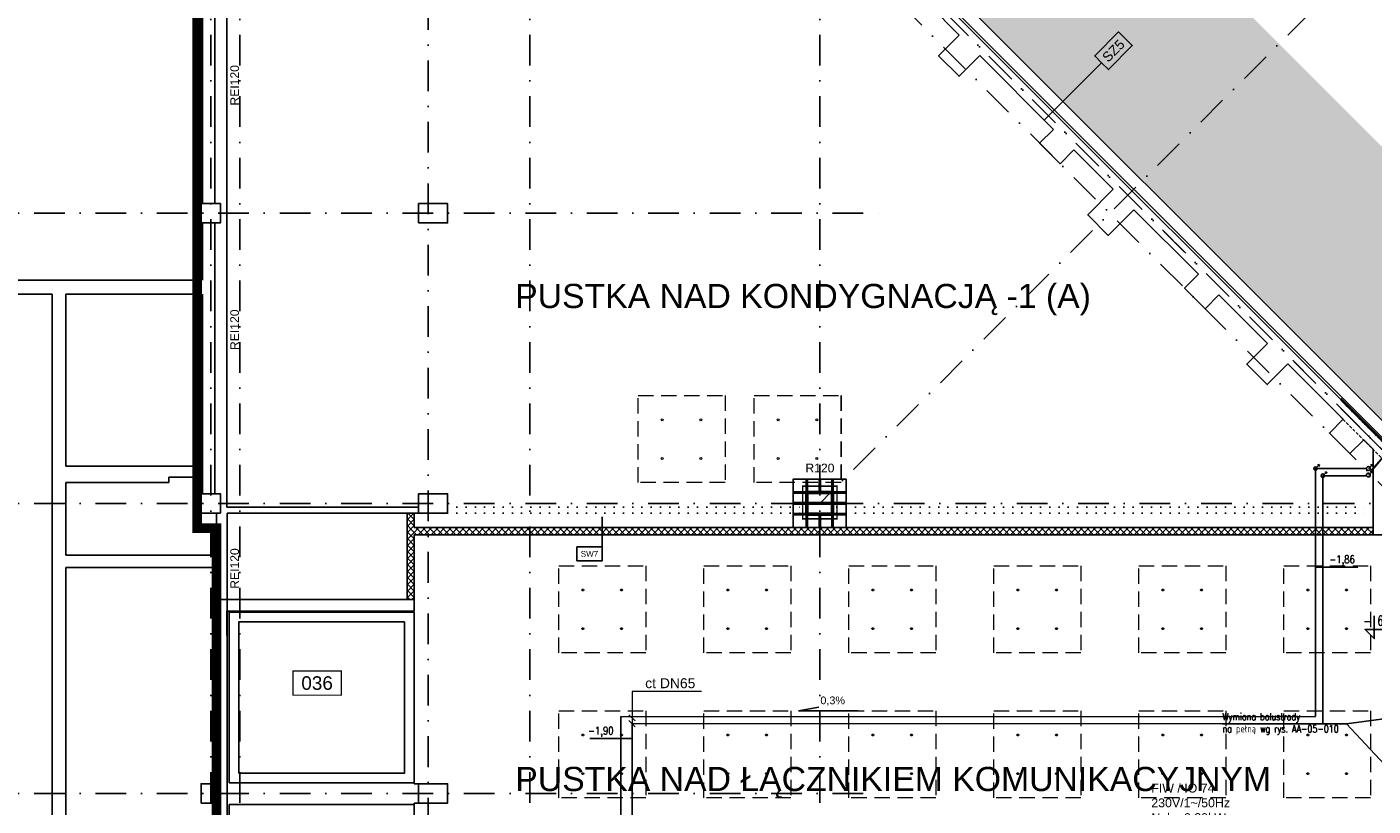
# Model space of a CAD drawing. Header units: centimetres. Extents: x -10702 to 24628, y -4437 to 19798.
# Tile 76 of 92: x 5819 to 8605, y 12884 to 14496. Entities that reach past the tile are written whole.
import ezdxf
from ezdxf.enums import TextEntityAlignment as Align

# ---------------------------------------------------------------- set-up
doc = ezdxf.new("R2010")
doc.units = ezdxf.units.CM
for name, pattern in [('Kondygnacja  -0_5$0$DIVIDE', [31.75, 12.7, -6.35, 0, -6.35, 0, -6.35]), ('Kondygnacja  -0_5$0$DOT2', [3.175, 0, -3.175]), ('Kondygnacja  -0_5$0$HIDDEN', [9.525, 6.35, -3.175]), ('Kondygnacja  -0_5$0$HIDDEN2', [4.7625, 3.175, -1.5875]), ('Osie rzutów$0$DASHDOT2', [12.7, 6.35, -3.175, 0, -3.175]), ('SU Lampy kwadratowe  -1$0$HIDDENX2', [19.05, 12.7, -6.35])]:
    doc.linetypes.add(name, pattern=pattern)
doc.layers.get('0').update_dxf_attribs({"color": 8})
for name, color, linetype in [('bgde_dodatki powykonawcze', 7, 'Continuous'), ('KJP_KK_OPISY MOCY klimakonwektorów', 7, 'Continuous'), ('KJP_KURTYNY POWRÓT', 1, '05_kurtyna_pow'), ('KJP_KURTYNY ZASILANIE', 1, '05_kurtyna_zas'), ('Kondygnacja  -0_5$0$ARCH_ETAPOWANIE', 8, 'Kondygnacja  -0_5$0$DIVIDE'), ('Kondygnacja  -0_5$0$ARCH_GK', 8, 'Continuous'), ('Kondygnacja  -0_5$0$ARCH_GRUNT', 8, 'Continuous'), ('Kondygnacja  -0_5$0$ARCH_INFO_KOTY_WYSOKOŚCIOWE_IST', 8, 'Continuous'), ('Kondygnacja  -0_5$0$ARCH_INFO_ODPORNOŚĆ OGNIOWA', 8, 'Continuous'), ('Kondygnacja  -0_5$0$ARCH_INFO_OPISY', 8, 'Continuous'), ('Kondygnacja  -0_5$0$ARCH_INFO_OPISY_PRZEGRODY', 8, 'Continuous'), ('Kondygnacja  -0_5$0$ARCH_INFO_OPISY_PRZEGRODY_IST', 8, 'Continuous'), ('Kondygnacja  -0_5$0$ARCH_KONSTRUKCJA_NIEWIDOCZNA', 8, 'Continuous'), ('Kondygnacja  -0_5$0$ARCH_MUROWANE', 8, 'Continuous'), ('Kondygnacja  -0_5$0$ARCH_MUROWANE_IST', 8, 'Continuous'), ('Kondygnacja  -0_5$0$ARCH_NIEWIDOK_IST', 8, 'Kondygnacja  -0_5$0$HIDDEN'), ('Kondygnacja  -0_5$0$ARCH_POMOCNICZE_IST', 8, 'Kondygnacja  -0_5$0$HIDDEN2'), ('Kondygnacja  -0_5$0$ARCH_SŁUPY', 8, 'Continuous'), ('Kondygnacja  -0_5$0$ARCH_WYBURZENIA', 8, 'Kondygnacja  -0_5$0$DOT2'), ('Kondygnacja  -0_5$0$ARCH_ŚLUSARKA_OKNA_IST', 8, 'Continuous'), ('Kondygnacja  -0_5$0$ARCH_ŻELBET_IST', 8, 'Continuous'), ('Osie rzutów$0$ARCH_INFO_OSIE_IST', 8, 'Osie rzutów$0$DASHDOT2'), ('Osie rzutów$0$ARCH_INFO_OSIE_OPISY_IST', 8, 'Continuous'), ('Pomieszczenia -05$0$ARCH_INFO_AREA_ETYKIETY_200', 8, 'Continuous'), ('Pomieszczenia -05$0$ARCH_INFO_OPISY', 8, 'Continuous')]:
    doc.layers.add(name, color=color, linetype=linetype)
for name, color, linetype, lineweight in [('bgde_opis ct 1', 7, 'Continuous', 20), ('bgde_rzędne wl ct', 7, 'Continuous', 25), ('SU Lampy kwadratowe  -05$0$ARCH_SUFITY_PODWIESZANE', 8, 'Continuous', 9), ('SU Lampy kwadratowe  -1$0$ARCH_SUFITY_PODWIESZANE', 8, 'SU Lampy kwadratowe  -1$0$HIDDENX2', 9)]:
    doc.layers.add(name, color=color, linetype=linetype, lineweight=lineweight)
doc.styles.add('Arial', font='arial.ttf')
doc.styles.add('Kondygnacja  -0_5$0$Arial', font='arial.ttf')
doc.styles.add('Kondygnacja  -0_5$0$ROMANS-50-CM', font='romans.shx', dxfattribs={"width": 0.8, "height": 10})
doc.styles.add('Kondygnacja  -0_5$0$Standard', font='txt')
doc.styles.add('Pomieszczenia -05$0$Arial', font='arial.ttf')
doc.styles.add('st rom', font='Romans.shx', dxfattribs={"width": 0.8})
doc.linetypes.add('05_kurtyna_pow', pattern='A,50,-15,["KPp",Standard,S=10,R=0,X=-10,Y=-7.5],-35', length=100)
doc.linetypes.add('05_kurtyna_zas', pattern='A,50,-15,["KPz",Standard,S=10,R=0,X=-10,Y=-7.5],-35', length=100)
doc.dimstyles.new('Kondygnacja  -0_5$0$ISO-25', dxfattribs={"dimtxt": 2.5, "dimasz": 2.5, "dimexe": 1.25, "dimexo": 0.625, "dimtad": 1, "dimtxsty": 'Kondygnacja  -0_5$0$Standard', "dimcen": 2.5, "dimadec": 0, "dimazin": 0, "dimtfac": 1, "dimtmove": 0, "dimatfit": 3, "dimfxl": 0, "dimarcsym": 0})
pattern_1 = [(45, (-2400, 8510), (-0.67351921, 0.67351921), [])]

# ---------------------------------------------------------------- blocks, each defined once
blk = doc.blocks.new('Osie rzutów')
at = {"layer": 'Osie rzutów$0$ARCH_INFO_OSIE_IST', "ltscale": 10}
for p, q in [((5476.11, 16768.89), (9015.72, 13229.28)), ((7180.87, 15064.13), (9015.72, 13229.28)), ((6260.29, 12255), (6260.06, 15006.6)), ((6860, 12255), (6860, 15006.6)), ((7460, 12255), (7460, 15006.6)), ((6200, 12255), (6200, 14934.6)), ((6650, 14934.6), (6650, 12131.61)), ((7266.73, 14903.31), (9100.55, 13069.49)), ((8743.12, 14793.12), (7460, 13510)), ((4436.04, 14110), (7599.14, 14110)), ((4436.04, 13510), (13655, 13510)), ((4436.04, 12910), (7599.14, 12910))]:
    blk.add_line(p, q, dxfattribs=at)
blk = doc.blocks.new('SU Lampy kwadratowe  -05')
at = {"layer": 'SU Lampy kwadratowe  -05$0$ARCH_SUFITY_PODWIESZANE'}
for centre in [(7134, 13683), (7214, 13683), (7374, 13683), (7454, 13683), (7134, 13603), (7214, 13603), (7374, 13603), (7454, 13603), (6970, 13330.8), (7050, 13330.8), (7270, 13330.8), (7350, 13330.8), (7570, 13330.8), (7650, 13330.8), (7870, 13330.8), (7950, 13330.8), (8170, 13330.8), (8250, 13330.8), (8470, 13330.8), (8550, 13330.8), (6970, 13250.8), (7050, 13250.8), (7270, 13250.8), (7350, 13250.8), (7570, 13250.8), (7650, 13250.8), (7870, 13250.8), (7950, 13250.8), (8170, 13250.8), (8250, 13250.8), (8470, 13250.8), (8550, 13250.8), (6970, 13030.8), (7050, 13030.8), (7270, 13030.8), (7350, 13030.8), (7570, 13030.8), (7650, 13030.8), (7870, 13030.8), (7950, 13030.8), (8170, 13030.8), (8250, 13030.8), (8470, 13030.8), (8550, 13030.8), (6970, 12950.8), (7050, 12950.8), (7270, 12950.8), (7350, 12950.8), (7570, 12950.8), (7650, 12950.8), (7870, 12950.8), (7950, 12950.8), (8170, 12950.8), (8250, 12950.8), (8470, 12950.8), (8550, 12950.8)]:
    blk.add_circle(centre, 2, dxfattribs=at)
at = {"layer": 'SU Lampy kwadratowe  -1$0$ARCH_SUFITY_PODWIESZANE', "ltscale": 2.5}
for points in [[(7084, 13733), (7264, 13733), (7264, 13553), (7084, 13553)], [(7084, 13733), (7264, 13733), (7264, 13553), (7084, 13553)], [(7324, 13733), (7504, 13733), (7504, 13553), (7324, 13553)], [(6920, 13380.8), (7100, 13380.8), (7100, 13200.8), (6920, 13200.8)], [(7220, 13380.8), (7400, 13380.8), (7400, 13200.8), (7220, 13200.8)], [(7520, 13380.8), (7700, 13380.8), (7700, 13200.8), (7520, 13200.8)], [(7820, 13380.8), (8000, 13380.8), (8000, 13200.8), (7820, 13200.8)], [(8120, 13380.8), (8300, 13380.8), (8300, 13200.8), (8120, 13200.8)], [(8420, 13380.8), (8600, 13380.8), (8600, 13200.8), (8420, 13200.8)], [(6920, 13080.8), (7100, 13080.8), (7100, 12900.8), (6920, 12900.8)], [(7220, 13080.8), (7400, 13080.8), (7400, 12900.8), (7220, 12900.8)], [(7520, 13080.8), (7700, 13080.8), (7700, 12900.8), (7520, 12900.8)], [(7820, 13080.8), (8000, 13080.8), (8000, 12900.8), (7820, 12900.8)], [(8120, 13080.8), (8300, 13080.8), (8300, 12900.8), (8120, 12900.8)], [(8420, 13080.8), (8600, 13080.8), (8600, 12900.8), (8420, 12900.8)]]:
    blk.add_lwpolyline(points, close=True, dxfattribs=at)
blk = doc.blocks.new('Kondygnacja  -0_5$0$_Dot')
at = {"color": 0, "linetype": 'ByBlock', "lineweight": -2}
blk.add_line((-0.5, 0), (-1, 0), dxfattribs=at)
at = {"color": 0, "linetype": 'ByBlock', "const_width": 0.5}
blk.add_lwpolyline([(-0.25, 0, 1), (0.25, 0, 1)], format="xyb", close=True, dxfattribs=at)
blk = doc.blocks.new('Pomieszczenia -05$0$etykieta_numer')
at = {"color": 0, "linetype": 'ByBlock', "const_width": 2.44}
blk.add_lwpolyline([(-50, -50), (-50, 0), (50, 0), (50, -50)], close=True, dxfattribs=at)
at = {"color": 0, "linetype": 'ByBlock', "style": 'Pomieszczenia -05$0$Arial'}
blk.add_attdef('AECAREA:NUMBER', text='', height=28, dxfattribs=at).set_placement((0, -25), align=Align.MIDDLE)

msp = doc.modelspace()

# ---------------------------------------------------------------- hatches: boundary and pattern name
at = {"layer": 'Kondygnacja  -0_5$0$ARCH_GK', "linetype": 'Continuous', "lineweight": -3}
h = msp.add_hatch(dxfattribs=at)
h.set_pattern_fill('ANSI37', color=256, scale=3, style=0)
h.paths.add_polyline_path([(6621, 13460), (6617.25, 13452.5), (6621, 13445), (8605, 13445), (8605, 13460)], flags=0)
at = {"layer": 'Kondygnacja  -0_5$0$ARCH_GRUNT', "linetype": 'Continuous', "lineweight": 5}
h = msp.add_hatch(dxfattribs=at)
h.set_pattern_fill('EARTH', color=256, scale=15, angle=45, style=0)
h.paths.add_polyline_path([(1133.967, 11046.454), (2362.513, 12275), (4925, 12275), (4925, 14755), (7550.104, 14755), (8720.104, 13585), (9935, 13585), (9935, 12742), (10195, 12742), (10195, 12464.645), (10065.178, 12334.822), (10020.355, 12290), (11107.426, 12290), (13507.426, 9890), (14135, 9890), (14135, 8825), (14045, 8825), (14045, 8794.645), (13865.355, 8615), (13550, 8615), (13550, 8506), (14915, 8507.069), (14915, 8955.706), (14915, 9408.893), (14535, 9611.265), (14535, 10290), (13673.112, 10290), (11273.112, 12690), (10595, 12690), (10595, 13102), (10335, 13102), (10335, 13985), (8885.79, 13985), (7715.79, 15155), (4525, 15155), (4525, 12675), (2196.827, 12675), (851.124, 11329.297)])
at = {"layer": 'Kondygnacja  -0_5$0$ARCH_MUROWANE', "linetype": 'Continuous', "lineweight": -3}
h = msp.add_hatch(dxfattribs=at)
h.set_pattern_fill('ANSI37', color=256, scale=3, angle=-360, style=0)
h.paths.add_polyline_path([(6621, 13490), (6606, 13490), (6606, 13452.5), (6617.25, 13452.5), (6621, 13460)], flags=0)
h.paths.add_polyline_path([(6621, 13445), (6617.25, 13452.5), (6606, 13452.5), (6606, 13311), (6621, 13311)], flags=0)
at = {"layer": 'Kondygnacja  -0_5$0$ARCH_SŁUPY', "lineweight": 30}
h = msp.add_hatch(dxfattribs=at)
h.set_pattern_fill('ANSI31', color=256, scale=0.3, style=0)
h.set_pattern_definition(pattern_1)
h.paths.add_polyline_path([(7432, 13485), (7435, 13485), (7435, 13535), (7432, 13535)])
h = msp.add_hatch(dxfattribs=at)
h.set_pattern_fill('ANSI31', color=256, scale=0.3, style=0)
h.set_pattern_definition(pattern_1)
h.paths.add_polyline_path([(7485, 13531), (7485, 13534), (7435, 13534), (7435, 13531)])
h = msp.add_hatch(dxfattribs=at)
h.set_pattern_fill('ANSI31', color=256, scale=0.3, style=0)
h.set_pattern_definition(pattern_1)
h.paths.add_polyline_path([(7485, 13508.5), (7485, 13511.5), (7435, 13511.5), (7435, 13508.5)])
h = msp.add_hatch(dxfattribs=at)
h.set_pattern_fill('ANSI31', color=256, scale=0.3, style=0)
h.set_pattern_definition(pattern_1)
h.paths.add_polyline_path([(7485, 13485), (7488, 13485), (7488, 13535), (7485, 13535)])
h = msp.add_hatch(dxfattribs=at)
h.set_pattern_fill('ANSI31', color=256, scale=0.3, style=0)
h.set_pattern_definition(pattern_1)
h.paths.add_polyline_path([(7485, 13486), (7485, 13489), (7435, 13489), (7435, 13486)])

# ---------------------------------------------------------------- linework, layer by layer
at = {"layer": 'bgde_dodatki powykonawcze'}
for p, q in [((8494.288, 13590.438), (8485.906, 13582.219)), ((8494.288, 13590.438), (8490.256, 13589.11)), ((8494.288, 13590.438), (8492.881, 13586.433)), ((8509.288, 13575.438), (8500.906, 13567.219)), ((8509.288, 13575.438), (8505.256, 13574.11)), ((8509.288, 13575.438), (8507.881, 13571.433)), ((8603.704, 13590.438), (8595.322, 13582.219)), ((8603.704, 13576.787), (8595.322, 13568.568)), ((8603.704, 13590.438), (8599.672, 13589.11)), ((8603.704, 13576.787), (8599.672, 13575.459)), ((8603.704, 13590.438), (8602.297, 13586.433)), ((8603.704, 13576.787), (8602.297, 13572.782))]:
    msp.add_line(p, q, dxfattribs=at)
for centre in [(8485.906, 13582.219), (8500.906, 13567.219)]:
    msp.add_circle(centre, 3.6, dxfattribs=at)
at = {"layer": 'bgde_opis ct 1'}
for p, q in [((7215.605, 13120.703), (7071.651, 13120.702)), ((7071.651, 13120.702), (7071.651, 13044.486)), ((7065.207, 13072.747), (7078.095, 13059.859)), ((7065.207, 13060.747), (7078.095, 13047.859))]:
    msp.add_line(p, q, dxfattribs=at)
at = {"layer": 'bgde_rzędne wl ct'}
for p, q in [((8485.906, 13377.762), (8573.356, 13377.762)), ((7415.84, 13080.637), (7457.826, 13088.542)), ((7415.84, 13080.637), (7539.83, 13080.637)), ((6984.416, 13023.602), (7071.866, 13023.602))]:
    msp.add_line(p, q, dxfattribs=at)
at = {"layer": 'KJP_KURTYNY POWRÓT'}
for p, q in [((8500.906, 13054.303), (8500.906, 13567.219)), ((8591.37, 13567.219), (8500.906, 13567.219)), ((7048.179, 12192.495), (7048.179, 13069.303))]:
    msp.add_line(p, q, dxfattribs=at)
at = {"layer": 'KJP_KURTYNY POWRÓT', "lineweight": 18}
msp.add_line((7048.179, 13069.303), (8485.906, 13069.303), dxfattribs=at)
at = {"layer": 'KJP_KURTYNY POWRÓT'}
msp.add_circle((8595.322, 13568.568), 3.952, dxfattribs=at)
msp.add_circle((8595.322, 13568.568), 3.952, dxfattribs=at)
at = {"layer": 'KJP_KURTYNY ZASILANIE', "color": 2, "linetype": 'Continuous'}
for p, q in [((8599.33, 13577.543), (8651.686, 13635.404)), ((8599.792, 13574.433), (8651.325, 13635.703))]:
    msp.add_line(p, q, dxfattribs=at)
at = {"layer": 'KJP_KURTYNY ZASILANIE'}
for p, q in [((8485.906, 13069.303), (8485.906, 13582.219)), ((8591.37, 13582.219), (8485.906, 13582.219)), ((7071.866, 12192.495), (7071.866, 13054.303))]:
    msp.add_line(p, q, dxfattribs=at)
at = {"layer": 'KJP_KURTYNY ZASILANIE', "lineweight": 18}
msp.add_line((7071.866, 13054.303), (8500.906, 13054.303), dxfattribs=at)
at = {"layer": 'KJP_KURTYNY ZASILANIE'}
msp.add_circle((8595.322, 13582.219), 3.952, dxfattribs=at)
msp.add_circle((8595.322, 13582.219), 3.952, dxfattribs=at)
at = {"layer": 'Kondygnacja  -0_5$0$ARCH_ETAPOWANIE', "ltscale": 10, "const_width": 20, "elevation": 300}
msp.add_lwpolyline([(4946, 3931), (4946, 5443), (5613, 5443), (5613, 5586), (5809, 5586), (5815, 12220), (6212, 12220), (6212, 13458.874), (6172, 13458.874), (6171.997, 14762.582), (4925, 14762.019), (4925, 14762.019), (8839.196, 14763.787)], dxfattribs=at)
at = {"layer": 'Kondygnacja  -0_5$0$ARCH_GK', "linetype": 'Continuous', "lineweight": -3}
for p, q in [((8605, 13460), (6621, 13460)), ((8605, 13445), (8605, 13460)), ((6621, 13445), (8605, 13445))]:
    msp.add_line(p, q, dxfattribs=at)
at = {"layer": 'Kondygnacja  -0_5$0$ARCH_INFO_KOTY_WYSOKOŚCIOWE_IST'}
msp.add_lwpolyline([(8688.27, 13249.141), (8588.552, 13249.141), (8607.302, 13230.391), (8607.302, 13277.234)], dxfattribs=at)
at = {"layer": 'Kondygnacja  -0_5$0$ARCH_INFO_OPISY_PRZEGRODY'}
msp.add_lwpolyline([(7009.528, 13419.89), (7009.528, 13482.178)], dxfattribs=at)
msp.add_lwpolyline([(6957.528, 13391.09), (7009.528, 13391.09), (7009.528, 13419.89), (6957.528, 13419.89), (6957.528, 13391.09)], close=True, dxfattribs=at)
at = {"layer": 'Kondygnacja  -0_5$0$ARCH_INFO_OPISY_PRZEGRODY_IST'}
msp.add_lwpolyline([(8043.075, 14421.543), (8057.217, 14407.4), (8106.714, 14456.898), (8078.43, 14485.182), (8028.933, 14435.685), (8043.075, 14421.543), (7924.074, 14302.541)], dxfattribs=at)
at = {"layer": 'Kondygnacja  -0_5$0$ARCH_KONSTRUKCJA_NIEWIDOCZNA'}
msp.add_lwpolyline([(7515, 13560), (7515, 13460), (7405, 13460), (7405, 13560)], close=True, dxfattribs=at)
for points in [[(7432, 13560), (7432, 13535)], [(7435, 13560), (7435, 13535)], [(7458.5, 13560), (7458.5, 13534)], [(7461.5, 13560), (7461.5, 13534)], [(7485, 13560), (7485, 13535)], [(7488, 13560), (7488, 13535)], [(7405, 13534), (7432, 13534)], [(7405, 13531), (7432, 13531)], [(7405, 13511.5), (7432, 13511.5)], [(7488, 13534), (7515, 13534)], [(7488, 13531), (7515, 13531)], [(7488, 13511.5), (7515, 13511.5)], [(7405, 13508.5), (7432, 13508.5)], [(7405, 13489), (7432, 13489)], [(7405, 13486), (7432, 13486)], [(7432, 13485), (7432, 13460)], [(7435, 13485), (7435, 13460)], [(7458.5, 13486), (7458.5, 13460)], [(7461.494, 13486), (7461.494, 13460)], [(7485, 13485), (7485, 13460)], [(7488, 13508.5), (7515, 13508.5)], [(7488, 13489), (7515, 13489)], [(7488, 13486), (7515, 13486)], [(7488, 13485), (7488, 13460)]]:
    msp.add_lwpolyline(points, dxfattribs=at)
at = {"layer": 'Kondygnacja  -0_5$0$ARCH_MUROWANE', "linetype": 'Continuous', "lineweight": -3}
for p, q in [((6606, 13311), (6606, 13490)), ((6621, 13490), (6606, 13490)), ((6621, 13460), (6621, 13490)), ((6621, 13311), (6621, 13445)), ((6606, 13311), (6621, 13311))]:
    msp.add_line(p, q, dxfattribs=at)
at = {"layer": 'Kondygnacja  -0_5$0$ARCH_MUROWANE_IST', "ltscale": 4}
for p, q in [((6171, 13971.5), (6171, 14730)), ((6183, 14130), (6183, 14690)), ((6208, 14690), (6208, 14130)), ((6233, 14690), (6233, 13502)), ((6183, 13971.5), (6183, 14090)), ((6208, 14090), (6208, 13530)), ((4980, 13971.5), (6171, 13971.5)), ((5620, 13942.5), (5872, 13942.5)), ((5872, 12346), (5872, 13942.5)), ((5900, 13942.5), (6171, 13942.5)), ((5900, 13587), (5900, 13942.5)), ((6171, 13587), (6171, 13942.5)), ((6183, 13530), (6183, 13942.5)), ((5900, 13587), (6169, 13587)), ((5900, 13553), (6112.796, 13553)), ((5900, 13402.998), (5900, 13553)), ((6112.796, 13553), (6112.796, 13563.874)), ((6112.796, 13563.874), (6172, 13563.874)), ((6172, 13563.874), (6172, 13458.874)), ((6212, 13490), (6212, 12221)), ((6233, 13502), (6630, 13502)), ((6233.582, 13490), (6630, 13490)), ((6172, 13458.874), (6212, 13458.874)), ((5900, 13402.998), (6212, 13402.874)), ((5900, 13377), (6208, 13377)), ((5900, 12866), (5900, 13377))]:
    msp.add_line(p, q, dxfattribs=at)
for points in [[(8709.749, 13560), (7512, 14757.749), (7512, 14766.289), (7550.711, 14805)], [(8720.104, 13585), (7543.085, 14762.019), (7586.066, 14805)], [(6233.582, 12230), (6233.582, 13490), (6233.582, 13490)], [(6208, 13236.655), (6208, 13311), (6621, 13311), (6621, 13287), (6233, 13287), (6233, 13236.655)], [(6621, 12932), (6621, 12930)], [(6630, 12930), (6621, 12930)], [(6621, 12887), (6621, 12890)], [(6630, 12890), (6621, 12890)]]:
    msp.add_lwpolyline(points, dxfattribs=at)
at = {"layer": 'Kondygnacja  -0_5$0$ARCH_NIEWIDOK_IST'}
for p, q in [((8679.485, 13582.485), (8538.451, 13723.519)), ((8661.808, 13564.808), (8538.451, 13688.164))]:
    msp.add_line(p, q, dxfattribs=at)
at = {"layer": 'Kondygnacja  -0_5$0$ARCH_POMOCNICZE_IST', "const_width": 2}
msp.add_lwpolyline([(8538.451, 13727.762), (8708.713, 13557.5), (9907.5, 13557.5), (9907.5, 13469.09)], dxfattribs=at)
at = {"layer": 'Kondygnacja  -0_5$0$ARCH_SŁUPY', "lineweight": 30}
for p, q in [((7435, 13511.5), (7485, 13511.5)), ((7485, 13508.5), (7435, 13508.5))]:
    msp.add_line(p, q, dxfattribs=at)
at = {"layer": 'Kondygnacja  -0_5$0$ARCH_SŁUPY', "const_width": 3}
msp.add_lwpolyline([(7424.5, 13545.5), (7495.5, 13545.5), (7495.5, 13478), (7424.5, 13478)], close=True, dxfattribs=at)
at = {"layer": 'Kondygnacja  -0_5$0$ARCH_SŁUPY', "lineweight": 30}
for points in [[(7432, 13535), (7435, 13535), (7435, 13485), (7432, 13485)], [(7485, 13535), (7488, 13535), (7488, 13485), (7485, 13485)]]:
    msp.add_lwpolyline(points, close=True, dxfattribs=at)
for points in [[(7485, 13534), (7435, 13534)], [(7435, 13531), (7485, 13531)], [(7485, 13489), (7435, 13489)], [(7435, 13486), (7485, 13486)]]:
    msp.add_lwpolyline(points, dxfattribs=at)
at = {"layer": 'Kondygnacja  -0_5$0$ARCH_WYBURZENIA', "ltscale": 6}
for p, q in [((6690, 13502), (7424.5, 13502)), ((6690, 13490), (7424.5, 13490)), ((7495.5, 13502), (8605, 13502)), ((7495.5, 13490), (8605, 13490))]:
    msp.add_line(p, q, dxfattribs=at)
at = {"layer": 'Kondygnacja  -0_5$0$ARCH_ŚLUSARKA_OKNA_IST'}
msp.add_lwpolyline([(8538.451, 13706.549), (8667.464, 13577.536), (8675.95, 13586.021), (8538.451, 13723.519)], dxfattribs=at)
at = {"layer": 'Kondygnacja  -0_5$0$ARCH_ŻELBET_IST'}
msp.add_line((7507.678, 14755), (8707.678, 13555), dxfattribs=at)
for points in [[(7748.543, 14478.78), (7686.317, 14541.005)], [(7748.543, 14478.78), (7686.317, 14541.005)], [(7790.969, 14436.353), (7748.189, 14393.573), (7705.763, 14436), (7748.543, 14478.78)], [(7790.969, 14436.353), (7748.189, 14393.573), (7705.763, 14436), (7748.543, 14478.78)], [(7943.704, 14283.618), (7790.969, 14436.353)], [(7943.704, 14283.618), (7790.969, 14436.353)], [(7986.131, 14241.192), (7957.493, 14212.554), (7915.066, 14254.98), (7943.704, 14283.618)], [(7986.131, 14241.192), (7957.493, 14212.554), (7915.066, 14254.98), (7943.704, 14283.618)], [(8067.448, 14159.874), (7986.131, 14241.192)], [(8067.448, 14159.874), (7986.131, 14241.192)], [(8109.874, 14117.448), (8056.841, 14064.415), (8014.415, 14106.841), (8067.448, 14159.874)], [(8109.874, 14117.448), (8056.841, 14064.415), (8014.415, 14106.841), (8067.448, 14159.874)], [(8243.518, 13983.805), (8109.874, 14117.448)], [(8243.518, 13983.805), (8109.874, 14117.448)], [(8285.944, 13941.378), (8257.306, 13912.741), (8214.88, 13955.167), (8243.518, 13983.805)], [(8285.944, 13941.378), (8257.306, 13912.741), (8214.88, 13955.167), (8243.518, 13983.805)], [(8386.353, 13840.969), (8285.944, 13941.378)], [(8386.353, 13840.969), (8285.944, 13941.378)], [(8428.78, 13798.543), (8386, 13755.763), (8343.573, 13798.189), (8386.353, 13840.969)], [(8428.78, 13798.543), (8386, 13755.763), (8343.573, 13798.189), (8386.353, 13840.969)], [(8543.331, 13683.992), (8428.78, 13798.543)], [(8543.331, 13683.992), (8428.78, 13798.543)], [(8585.757, 13641.565), (8557.119, 13612.927), (8514.693, 13655.354), (8543.331, 13683.992)], [(8585.757, 13641.565), (8557.119, 13612.927), (8514.693, 13655.354), (8543.331, 13683.992)], [(8715, 13530), (8715, 13445), (8605, 13445), (8605, 13622.322), (8585.757, 13641.565)], [(8715, 13530), (8715, 13445), (8605, 13445), (8605, 13622.322), (8585.757, 13641.565)], [(6238, 13236.655), (6238, 13285), (6621, 13285)], [(6238, 13236.655), (6238, 12932), (6621, 12932), (6621, 13285)], [(6601, 13265), (6258, 13265), (6258, 13236.655)], [(6601, 13265), (6601, 12952), (6258, 12952), (6258, 13236.655)], [(6238, 12579.93), (6238, 12887), (6621, 12887), (6621, 12534)]]:
    msp.add_lwpolyline(points, dxfattribs=at)
at = {"layer": 'Kondygnacja  -0_5$0$ARCH_ŻELBET_IST', "ltscale": 4}
for points in [[(6180, 14090), (6220, 14090), (6220, 14130), (6180, 14130)], [(6630, 14090), (6690, 14090), (6690, 14130), (6630, 14130)], [(6180, 13490), (6220, 13490), (6220, 13530), (6180, 13530)], [(6630, 13490), (6690, 13490), (6690, 13530), (6630, 13530)], [(6180, 12890), (6220, 12890), (6220, 12930), (6180, 12930)], [(6630, 12890), (6690, 12890), (6690, 12930), (6630, 12930)]]:
    msp.add_lwpolyline(points, close=True, dxfattribs=at)
at = {"layer": 'SU Lampy kwadratowe  -1$0$ARCH_SUFITY_PODWIESZANE', "ltscale": 2.5}
for points in [[(7083.976, 13733.026), (7263.976, 13733.026), (7263.976, 13553.026), (7083.976, 13553.026)], [(7083.976, 13733.026), (7263.976, 13733.026), (7263.976, 13553.026), (7083.976, 13553.026)], [(7083.976, 13733.026), (7263.976, 13733.026), (7263.976, 13553.026), (7083.976, 13553.026)], [(7323.976, 13733.026), (7503.976, 13733.026), (7503.976, 13553.026), (7323.976, 13553.026)]]:
    msp.add_lwpolyline(points, close=True, dxfattribs=at)

# ---------------------------------------------------------------- block references
at = {"layer": 'Osie rzutów$0$ARCH_INFO_OSIE_OPISY_IST'}
msp.add_blockref('Osie rzutów', (0, 0), dxfattribs=at)
at = {"layer": 'Pomieszczenia -05$0$ARCH_INFO_AREA_ETYKIETY_200', "linetype": 'Continuous', "lineweight": -3}
msp.add_blockref('Pomieszczenia -05$0$etykieta_numer', (6419.915, 13163.318), dxfattribs=at).add_auto_attribs({'AECAREA:NUMBER': '036'})
at = {"layer": 'SU Lampy kwadratowe  -05$0$ARCH_SUFITY_PODWIESZANE'}
msp.add_blockref('SU Lampy kwadratowe  -05', (0, 0), dxfattribs=at)

# ---------------------------------------------------------------- texts
at = {"layer": 'bgde_opis ct 1', "color": 2, "style": 'Arial'}
msp.add_text('ct DN65', height=20.583, dxfattribs=at).set_placement((7098.86, 13127.686, 1634.188))
at = {"layer": 'bgde_rzędne wl ct', "char_height": 16, "attachment_point": 1}
for s, insert, width, style in [('-1,86', (8514.536, 13402.148, 300), 55.86916, 'st rom'), ('0,3%', (7461.352, 13110.448, 3032.55), 531.5734, 'Arial'), ('-1,90', (6980.67, 13047.988, 300), 55.86916, 'st rom')]:
    msp.add_mtext(s, dxfattribs=dict(at, insert=insert, width=width, style=style))
at = {"layer": 'KJP_KK_OPISY MOCY klimakonwektorów', "insert": (8146.082, 12930.187, 2308.732), "char_height": 18.326, "width": 421.7149, "attachment_point": 1, "style": 'Arial'}
msp.add_mtext('FIW / IO 74\\P230V/1~/50Hz\\PNel = 0,20kW', dxfattribs=at)
at = {"layer": 'Kondygnacja  -0_5$0$ARCH_INFO_KOTY_WYSOKOŚCIOWE_IST', "insert": (8584.381, 13264.104), "char_height": 20, "width": 97.61893, "attachment_point": 4, "line_spacing_factor": 0.9, "style": 'Kondygnacja  -0_5$0$ROMANS-50-CM'}
msp.add_mtext('- 6,30', dxfattribs=at)
at = {"layer": 'Kondygnacja  -0_5$0$ARCH_INFO_ODPORNOŚĆ OGNIOWA', "char_height": 18, "width": 53.33252, "attachment_point": 5, "rotation": 90, "style": 'Kondygnacja  -0_5$0$Arial'}
for insert in [(6234.392, 14374.781), (6234.392, 13869.212), (6234.392, 13375.199)]:
    msp.add_mtext('\\PREI120', dxfattribs=dict(at, insert=insert))
at = {"layer": 'Kondygnacja  -0_5$0$ARCH_INFO_ODPORNOŚĆ OGNIOWA', "insert": (7460.37, 13598.028), "char_height": 18, "width": 53.33252, "attachment_point": 5, "style": 'Kondygnacja  -0_5$0$Arial'}
msp.add_mtext('\\PR120', dxfattribs=at)
at = {"layer": 'Kondygnacja  -0_5$0$ARCH_INFO_OPISY', "insert": (8293.349, 13076.158), "char_height": 15, "width": 277.57342, "attachment_point": 1, "style": 'Kondygnacja  -0_5$0$ROMANS-50-CM'}
msp.add_mtext('Wymiana balustrady\\Pna pełną wg rys. AA-05-010', dxfattribs=at)
at = {"layer": 'Kondygnacja  -0_5$0$ARCH_INFO_OPISY_PRZEGRODY', "insert": (6983.528, 13405.49), "char_height": 12, "width": 52, "attachment_point": 5, "style": 'Kondygnacja  -0_5$0$Arial'}
msp.add_mtext('SW7', dxfattribs=at)
at = {"layer": 'Kondygnacja  -0_5$0$ARCH_INFO_OPISY_PRZEGRODY_IST', "insert": (8067.824, 14446.291), "char_height": 20, "width": 70, "attachment_point": 5, "rotation": 45, "style": 'Kondygnacja  -0_5$0$Arial'}
msp.add_mtext('SZ5', dxfattribs=at)
at = {"layer": 'Pomieszczenia -05$0$ARCH_INFO_OPISY', "char_height": 50, "width": 1987.33574, "attachment_point": 5, "style": 'Pomieszczenia -05$0$Arial'}
for s, insert in [('PUSTKA NAD KONDYGNACJĄ -1 (A)', (7425.494, 13931.505)), ('PUSTKA NAD ŁĄCZNIKIEM KOMUNIKACYJNYM', (7611.941, 12932.467))]:
    msp.add_mtext(s, dxfattribs=dict(at, insert=insert))

# ---------------------------------------------------------------- leaders
at = {"layer": 'Kondygnacja  -0_5$0$ARCH_INFO_OPISY'}
for points in [[(8714.101, 13076.5), (8550.044, 13053.835), (8293.349, 13053.835)], [(8827.229, 12756.407), (8550.044, 13053.835), (8293.349, 13053.835)]]:
    msp.add_leader(points, dimstyle='Kondygnacja  -0_5$0$ISO-25', override={"dimscale": 5, "dimasz": 2, "dimtad": 0, "dimldrblk": 'Kondygnacja  -0_5$0$_Dot'}, dxfattribs=at)

doc.saveas('drawing.dxf')
